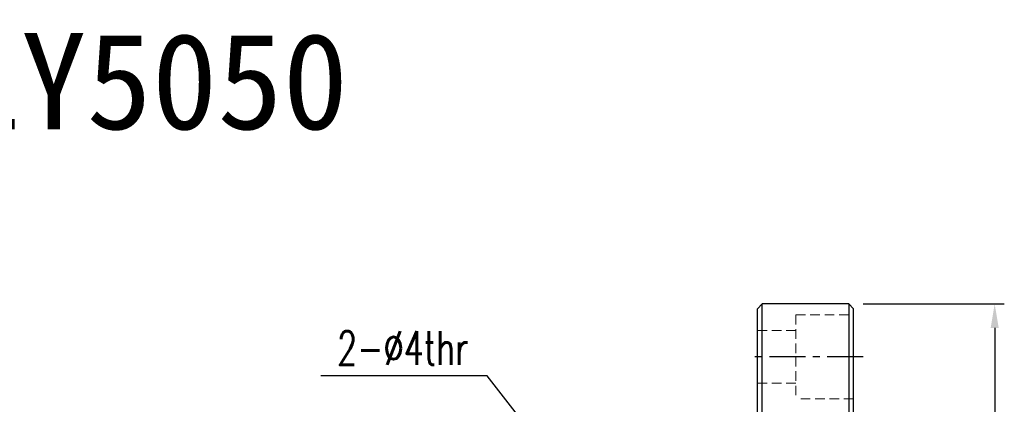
# Model space of a CAD drawing. Header units: millimetres. Extents: x -115 to 753, y -125 to 121.
# Tile 95 of 96: x 352 to 557, y 41 to 121. Entities that reach past the tile are written whole.
import ezdxf
from ezdxf.enums import TextEntityAlignment as Align

# ---------------------------------------------------------------- set-up
doc = ezdxf.new("R2010")
doc.units = ezdxf.units.MM
doc.linetypes.add('CENTER', pattern=[2, 1.25, -0.25, 0.25, -0.25])
doc.linetypes.add('DASHED', pattern=[0.75, 0.5, -0.25])
for name, color, linetype in [('CHA', 7, 'Continuous'), ('CL', 1, 'CENTER'), ('DIM', 4, 'Continuous'), ('HID', 2, 'DASHED'), ('OUT', 3, 'Continuous')]:
    doc.layers.add(name, color=color, linetype=linetype)
doc.styles.add('DIM-7', font='SIMPLEX.shx', dxfattribs={"width": 0.7, "bigfont": 'chineset.shx'})
doc.styles.add('T', font='kaiu.ttf')
doc.dimstyles.new('CNS', dxfattribs={"dimtxt": 3.5, "dimasz": 2.5, "dimexe": 1, "dimexo": 1.5, "dimgap": 0.09, "dimtad": 0, "dimdsep": 46, "dimtxsty": 'DIM-7', "dimcen": 0.09, "dimclrd": 1, "dimclre": 1, "dimclrt": 4, "dimadec": 0, "dimazin": 0, "dimtfac": 1, "dimtix": 1, "dimtmove": 2, "dimatfit": 3, "dimfxl": 1, "dimtvp": 0.971429, "dimtolj": 1, "dimarcsym": 0})

# ---------------------------------------------------------------- blocks, each defined once
blk = doc.blocks.new('*D16')
at = {"layer": 'DEFPOINTS', "color": 0}
for p in [(524.4, 62), (524.4, -62), (554.75, -62)]:
    blk.add_point(p, dxfattribs=at)
at = {"layer": 'DIM', "color": 7, "lineweight": -2}
for p, q in [((527.4, 62), (556.75, 62)), ((554.75, 57), (554.75, -57)), ((527.4, -62), (556.75, -62))]:
    blk.add_line(p, q, dxfattribs=at)
at = {"layer": 'DIM', "color": 7}
for points in [[(553.92, 57), (555.59, 57), (554.75, 62)], [(553.92, -57), (555.59, -57), (554.75, -62)]]:
    blk.add_solid(points, dxfattribs=at)
at = {"layer": 'DIM', "color": 7, "insert": (547.95, 0), "char_height": 7, "attachment_point": 5, "rotation": 90, "style": 'DIM-7'}
blk.add_mtext('\\A1;%%C124', dxfattribs=at)

msp = doc.modelspace()

# ---------------------------------------------------------------- linework, layer by layer
at = {"layer": 'CL', "color": 0, "ltscale": 6}
msp.add_line((527.401, 51), (503.401, 51), dxfattribs=at)
at = {"layer": 'DIM', "color": 7}
for p, q in [((506.401, -62), (506.401, 62)), ((524.401, 62), (524.401, -62))]:
    msp.add_line(p, q, dxfattribs=at)
at = {"layer": 'HID', "color": 7, "lineweight": 15, "ltscale": 4}
for p, q in [((513.401, 59.75), (513.401, 51)), ((513.401, 59.75), (525.401, 59.75)), ((505.401, 56.5), (513.401, 56.5)), ((513.401, 51), (513.401, 42.25)), ((513.401, 45.5), (505.401, 45.5)), ((525.401, 42.25), (513.401, 42.25))]:
    msp.add_line(p, q, dxfattribs=at)
at = {"layer": 'OUT', "color": 7}
for p, q in [((506.401, 62), (505.401, 61)), ((524.401, 62), (506.401, 62)), ((524.401, 62), (525.401, 61)), ((505.401, -61), (505.401, 61)), ((525.401, -61), (525.401, 61))]:
    msp.add_line(p, q, dxfattribs=at)

# ---------------------------------------------------------------- texts
at = {"layer": 'CHA', "style": 'T'}
msp.add_text('RBLY5050', height=20, dxfattribs=at).set_placement((365.86, 108.173), align=Align.MIDDLE)
at = {"layer": 'DIM', "color": 0, "insert": (445.283, 49.321), "char_height": 7, "attachment_point": 9, "style": 'DIM-7'}
msp.add_mtext('{\\C7;2-%%C4thr}', dxfattribs=at)

# ---------------------------------------------------------------- dimensions: what is measured, and where the dimension line sits
at = {"layer": 'DIM', "color": 7}
dim = msp.add_linear_dim(base=(554.753, -62), p1=(524.401, 62), p2=(524.401, -62), angle=90, text='%%C<>', dimstyle='CNS', override={"dimscale": 2, "dimclrd": 7, "dimclre": 7, "dimclrt": 7}, dxfattribs=at)
dim.commit()
dim.dimension.update_dxf_attribs({"geometry": '*D16', "text_midpoint": (547.953, 0)})

# ---------------------------------------------------------------- leaders
at = {"layer": 'DIM', "color": 0, "annotation_type": 0, "has_hookline": 1, "hookline_direction": 1, "text_width": 29.4}
msp.add_leader([(458.901, 34.641), (449.189, 47.025), (444.189, 47.025)], dimstyle='CNS', override={"dimscale": 2, "dimtad": 1, "dimclrd": 0, "dimclre": 4}, dxfattribs=at)

doc.saveas('drawing.dxf')
